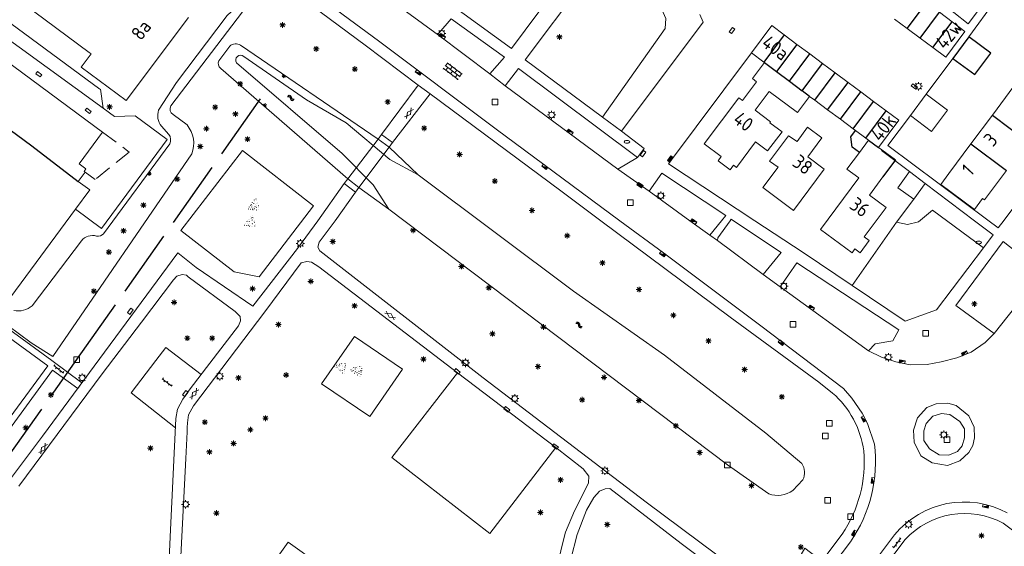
# Model space of a CAD drawing. Extents: x 168769 to 512904, y 516715 to 1559940.
# Tile 117 of 186: x 169532 to 169708, y 519692 to 519786. Entities that reach past the tile are written whole.
import ezdxf

# ---------------------------------------------------------------- set-up
doc = ezdxf.new("R2010")
doc.units = 0
doc.header["$MEASUREMENT"] = 0
doc.linetypes.add('ACAD_ISO02W100', pattern=[15, 12, -3])
doc.linetypes.add('HIDDEN', pattern=[4.5, 3, -1.5])
doc.layers.get('0').update_dxf_attribs({"linetype": 'CONTINUOUS'})
for name, color, linetype, lineweight in [('B01_HOOFDGEBOUW', 10, 'CONTINUOUS', 0), ('B02_bijgebouw', 12, 'CONTINUOUS', 0), ('B04_KUNSTWERK', 32, 'CONTINUOUS', 0), ('B07_scheidingsmuur', 14, 'CONTINUOUS', 25), ('B17_Overbouw', 10, 'HIDDEN', 0), ('Q04_wegmarkering', 7, 'CONTINUOUS', 0), ('Q21_LANTAARNPAAL', 7, 'CONTINUOUS', 18), ('Q23_kolk', 7, 'CONTINUOUS', 18), ('Q24_PUTDEKSEL', 7, 'CONTINUOUS', 0), ('Q26_BOOM', 7, 'CONTINUOUS', 18), ('Q28_rioolput', 7, 'CONTINUOUS', 18), ('Q92_BRANDKRAAN', 7, 'CONTINUOUS', 0), ('Q93_KOLK', 5, 'CONTINUOUS', 18), ('Q96_STRAATKOLK', 7, 'CONTINUOUS', 0), ('Q97_TROTTOIRKOLK', 7, 'CONTINUOUS', 0), ('S01_symb_gesloten_verh', 7, 'CONTINUOUS', 0), ('S02_symb_open_verh', 7, 'CONTINUOUS', 13), ('T02_RASTER', 34, 'CONTINUOUS', 0), ('T09_INSTEEKSLOOT', 72, 'CONTINUOUS', 0), ('T51_CULTUURSCHEIDING', 3, 'CONTINUOUS', 0), ('V00_kant_verharding', 252, 'CONTINUOUS', 0), ('V03_kant_tegel_verh', 254, 'CONTINUOUS', 13), ('W00_KANT_WATER', 140, 'CONTINUOUS', 0)]:
    doc.layers.add(name, color=color, linetype=linetype, lineweight=lineweight)
for name, color, linetype in [('B11_dakrand_hoofdgebouw', 20, 'CONTINUOUS'), ('B14_dakrand_bijgebouw', 30, 'CONTINUOUS'), ('S04_Talud', 7, 'CONTINUOUS'), ('S05_Water', 132, 'CONTINUOUS'), ('S13_symb_onverhard', 32, 'CONTINUOUS'), ('W51_DUIKER', 4, 'ACAD_ISO02W100'), ('Z02_Huisnummer', 253, 'CONTINUOUS')]:
    doc.layers.add(name, color=color, linetype=linetype)
doc.styles.add('ISOCP', font='isocp.shx', dxfattribs={"height": 1.8})

# ---------------------------------------------------------------- blocks, each defined once
blk = doc.blocks.new('Q26')
at = {"color": 0}
for p, q in [((-1, 0), (1, 0)), ((-0.7, 0.7), (0.7, -0.7)), ((0.7, 0.7), (-0.7, -0.7)), ((0, 1), (0, -1))]:
    blk.add_line(p, q, dxfattribs=at)
blk = doc.blocks.new('Q21')
at = {"color": 0}
for points in [[(-1.5, 0), (-1, 0)], [(-1.06, 1.06), (-0.71, 0.71)], [(0, 1.5), (0, 1)], [(1.06, 1.06), (0.71, 0.71)], [(1.5, 0), (1, 0)], [(-1.06, -1.06), (-0.71, -0.71)], [(0, -1.5), (0, -1)], [(1.06, -1.06), (0.71, -0.71)]]:
    blk.add_lwpolyline(points, dxfattribs=at)
blk.add_circle((0, 0), 1, dxfattribs=at)
blk = doc.blocks.new('Q28')
at = {"color": 0}
blk.add_lwpolyline([(1, 1), (1, -1), (-1, -1), (-1, 1)], close=True, dxfattribs=at)
blk = doc.blocks.new('Q23')
at = {"color": 0}
blk.add_lwpolyline([(0.99, -0.5), (-0.99, -0.5), (-0.99, 0.5), (0.99, 0.5), (0.99, -0.5)], dxfattribs=at)
blk = doc.blocks.new('Q97')
blk.add_hatch(color=256).paths.add_polyline_path([(-1, 1), (-1, 0), (1, 1)])
blk.add_line((1, 1), (-1, 0))
at = {"color": 0}
for points in [[(-1, 0), (-1, 1), (1, 1), (1, 0), (-1, 0)], [(0, 0.8), (0, 1)]]:
    blk.add_lwpolyline(points, dxfattribs=at)
blk = doc.blocks.new('Q96')
for p, q in [((-1, 0.88), (1, 0.88)), ((-1, 0.75), (1, 0.75)), ((-1, 0.63), (1, 0.63)), ((-1, 0.5), (1, 0.5)), ((-1, 0.38), (1, 0.38)), ((-1, 0.25), (1, 0.25)), ((-1, 0.12), (1, 0.12))]:
    blk.add_line(p, q)
at = {"color": 0}
blk.add_lwpolyline([(1, 1), (1, 0), (-1, 0), (-1, 1), (1, 1)], dxfattribs=at)
blk = doc.blocks.new('Q92')
at = {"color": 0}
blk.add_ellipse((0, 0), major_axis=(-0.991, 0), ratio=0.499983, start_param=1.570796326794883, end_param=7.853981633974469, dxfattribs=at)
blk = doc.blocks.new('S024')
at = {"color": 0}
for p, q in [((0, 1.2), (6.7, 1.2)), ((0, 0), (6.7, 0)), ((0.2, 1.2), (0.2, 0)), ((1.25, 1.5), (1.25, 1.2)), ((1.25, 0), (1.25, -1.2)), ((2.3, 1.2), (2.3, 0)), ((3.35, 1.5), (3.35, 1.2)), ((3.35, 0), (3.35, -1.2)), ((4.4, 1.2), (4.4, 0)), ((5.45, 1.5), (5.45, 1.2)), ((5.45, 0), (5.45, -1.2)), ((6.5, 1.2), (6.5, 0)), ((0, -1.2), (6.7, -1.2)), ((0.2, -1.2), (0.2, -1.5)), ((2.3, -1.2), (2.3, -1.5)), ((4.4, -1.2), (4.4, -1.5)), ((6.5, -1.2), (6.5, -1.5))]:
    blk.add_line(p, q, dxfattribs=at)
blk = doc.blocks.new('Q24')
at = {"color": 0}
blk.add_lwpolyline([(1, 1), (1, -1), (-1, -1), (-1, 1)], close=True, dxfattribs=at)
blk = doc.blocks.new('S012')
at = {"color": 0}
for p, q in [((1.18, 2.05), (0, 0)), ((1.18, -2.05), (0, 0)), ((1.4, 0), (0.21, -2.05)), ((1.4, 0), (0.22, 2.05))]:
    blk.add_line(p, q, dxfattribs=at)
blk = doc.blocks.new('S05')
at = {"color": 0}
for p, q in [((0.08, 0.3), (0.38, 0.59)), ((0.11, -0.19), (0.41, 0.09)), ((0.38, 0.59), (0.68, 0.71)), ((0.41, 0.09), (0.71, 0.21)), ((0.68, 0.71), (1.01, 0.62)), ((0.71, 0.21), (1.02, 0.12)), ((1.01, 0.62), (1.33, 0.37)), ((1.02, 0.12), (1.36, -0.12)), ((1.33, 0.37), (1.66, 0.13)), ((1.66, 0.13), (1.97, 0.04)), ((1.97, 0.04), (2.28, 0.16)), ((2.28, 0.16), (2.58, 0.44)), ((1.36, -0.12), (1.68, -0.37)), ((1.68, -0.37), (2, -0.46)), ((2, -0.46), (2.31, -0.33)), ((2.31, -0.33), (2.61, -0.05))]:
    blk.add_line(p, q, dxfattribs=at)
blk = doc.blocks.new('S134')
at = {"color": 0}
for points in [[(1.9, 0.09), (1.94, 0.07)], [(2.55, 0.44), (2.57, 0.38)], [(6.01, 0.42), (6, 0.42), (5.92, 0.39)], [(6.14, 0.9), (6.1, 0.95)], [(6.52, 0.04), (6.51, 0.11)], [(6.59, 1.43), (6.63, 1.4)], [(6.85, 0.88), (6.81, 0.86)], [(7.06, 1.99), (7.1, 1.96)], [(7.24, 0.7), (7.29, 0.67)], [(7.26, 1.45), (7.28, 1.39)], [(7.32, 0), (7.31, 0.05)], [(7.43, 2.47), (7.47, 2.44)], [(7.89, 1.71), (7.91, 1.65)], [(7.98, 1.17), (7.95, 1.14)], [(8.02, 0.19), (8.02, 0.25)], [(8.09, 2.81), (8.1, 2.76)], [(8.42, 0.78), (8.43, 0.82)], [(8.66, 2.22), (8.61, 2.26)], [(8.71, 1.38), (8.67, 1.42)], [(8.81, 0.19), (8.8, 0.24)], [(8.95, 1.71), (8.9, 1.75)], [(9.2, 0.79), (9.15, 0.83)], [(9.27, 1.17), (9.22, 1.21)], [(9.7, 0.32), (9.65, 0.36)], [(0, -2.58), (0.08, -2.55)], [(0.48, -1.95), (0.46, -1.95), (0.39, -1.98)], [(0.61, -1.47), (0.56, -1.42)], [(0.69, -2.86), (0.73, -2.83)], [(0.99, -2.33), (0.98, -2.26)], [(1.05, -0.94), (1.1, -0.97)], [(1.32, -1.5), (1.28, -1.51)], [(1.52, -0.38), (1.57, -0.41)], [(1.71, -1.67), (1.75, -1.7)], [(1.73, -0.92), (1.74, -0.98)], [(1.79, -2.37), (1.78, -2.32)], [(1.89, -2.92), (1.88, -2.86)], [(2.36, -0.66), (2.38, -0.72)], [(2.45, -1.2), (2.42, -1.23)], [(2.49, -2.18), (2.48, -2.12)], [(2.58, -2.73), (2.53, -2.7)], [(2.89, -1.59), (2.9, -1.55)], [(2.98, -2.9), (3.02, -2.85)], [(3.12, -0.15), (3.08, -0.11)], [(3.18, -0.99), (3.13, -0.95)], [(3.28, -2.18), (3.27, -2.13)], [(3.41, -0.66), (3.37, -0.62)], [(3.67, -1.58), (3.62, -1.54)], [(3.74, -1.2), (3.69, -1.16)], [(3.77, -2.87), (3.81, -2.83)], [(4.16, -2.05), (4.12, -2.01)], [(4.48, -2.73), (4.44, -2.69)], [(5.53, -0.2), (5.61, -0.18)], [(6.23, -0.49), (6.26, -0.46)], [(7.42, -0.55), (7.41, -0.49)], [(8.11, -0.36), (8.06, -0.32)], [(8.51, -0.53), (8.55, -0.48)], [(9.31, -0.5), (9.34, -0.46)], [(10.02, -0.36), (9.97, -0.32)]]:
    blk.add_lwpolyline(points, dxfattribs=at)
blk = doc.blocks.new('S04')
at = {"color": 0}
for p, q in [((0, 0.5), (0.5, 0.5)), ((0, 0.25), (1, 0.25)), ((0, 0), (0.5, 0)), ((0, -0.25), (1, -0.25)), ((0, -0.5), (0.5, -0.5))]:
    blk.add_line(p, q, dxfattribs=at)
blk = doc.blocks.new('S026')
for p, q in [((0, 0), (4.4, 0)), ((0.2, 0.5), (0.2, 0)), ((1.2, 0), (1.2, -0.5)), ((2.2, 0.5), (2.2, 0)), ((3.2, 0), (3.2, -0.5)), ((4.2, 0.5), (4.2, 0))]:
    blk.add_line(p, q)
blk = doc.blocks.new('Q93')
at = {"color": 0}
blk.add_lwpolyline([(0.99, -0.5), (-0.99, -0.5), (-0.99, 0.5), (0.99, 0.5), (0.99, -0.5)], dxfattribs=at)

msp = doc.modelspace()

# ---------------------------------------------------------------- linework, layer by layer
at = {"layer": 'B01_HOOFDGEBOUW'}
for p, q in [((169698.13, 519758.47), (169702.05, 519763.72)), ((169708.41, 519758.96), (169704.49, 519753.72)), ((169704.49, 519753.72), (169704.17, 519753.96)), ((169536.95, 519724.06), (169528.57, 519730.23)), ((169528.21, 519712.22), (169536.95, 519724.06))]:
    msp.add_line(p, q, dxfattribs=at)
for points in [[(169532.55, 519788.81), (169544.39, 519780.09), (169544.73, 519779.84), (169542.93, 519777.42), (169550.97, 519771.48)], [(169550.97, 519771.48), (169562.13, 519786.3)], [(169513.22, 519778.56), (169520.03, 519773.55), (169521.27, 519775.25), (169523.41, 519778.15), (169526.9, 519775.56), (169529.28, 519778.78), (169546.77, 519765.85), (169542.57, 519760.17), (169543.78, 519759.27), (169543.45, 519758.83), (169543.63, 519758.68), (169542.42, 519757.04)], [(169665.15, 519778.28), (169663.01, 519775.41), (169663.75, 519774.85), (169661.23, 519771.49), (169660.55, 519771.99), (169654.39, 519763.75), (169657.42, 519761.48), (169656.85, 519760.72), (169659, 519759.11), (169659.6, 519759.92), (169660.12, 519759.53), (169663.55, 519764.12)], [(169705.91, 519768.88), (169709.77, 519774.04)], [(169666.08, 519767.5), (169666.22, 519767.68), (169663.48, 519769.74), (169666, 519773.11), (169671.05, 519769.32), (169673.23, 519772.23)], [(169702.05, 519763.72), (169705.91, 519768.88)], [(169666.08, 519767.5), (169668.29, 519765.9), (169665.7, 519762.48), (169663.55, 519764.12)], [(169667.57, 519759.59), (169664.86, 519755.93), (169670.37, 519751.85), (169675.84, 519759.24), (169672.92, 519761.4), (169675.42, 519764.79), (169672.84, 519766.7), (169670.97, 519764.18)], [(169667.57, 519759.59), (169666.04, 519760.66), (169669.44, 519765.2), (169670.97, 519764.18)], [(169683.74, 519764.4), (169682.12, 519762.22)], [(169686.14, 519762.66), (169685.54, 519763.1)], [(169682.12, 519762.22), (169679.91, 519759.24), (169682.03, 519757.67), (169675.19, 519748.45), (169680.82, 519744.28), (169681.32, 519744.96), (169682.25, 519744.28), (169683.87, 519746.45), (169682.99, 519747.1), (169686.9, 519752.38), (169683.92, 519754.59), (169686.32, 519757.83)], [(169542.42, 519757.04), (169544.49, 519755.5), (169541.94, 519752.06)], [(169530.35, 519736.43), (169541.94, 519752.06)]]:
    msp.add_lwpolyline(points, dxfattribs=at)
at = {"layer": 'B02_bijgebouw'}
for points in [[(169690.7, 519784.33), (169688.43, 519786.02)], [(169696.43, 519787.26), (169698.7, 519785.57)], [(169668.69, 519783.22), (169666.45, 519784.89), (169662.81, 519780)], [(169692.98, 519782.63), (169690.7, 519784.33)], [(169698.7, 519785.57), (169701.01, 519783.85), (169697.56, 519779.22), (169695.25, 519780.94)], [(169670.96, 519781.52), (169668.69, 519783.22)], [(169695.25, 519780.94), (169692.98, 519782.63)], [(169673.25, 519779.82), (169670.96, 519781.52)], [(169662.81, 519780), (169665.06, 519778.35)], [(169675.52, 519778.12), (169673.25, 519779.82)], [(169665.06, 519778.35), (169665.15, 519778.28)], [(169677.81, 519776.42), (169675.52, 519778.12)], [(169680.09, 519774.72), (169677.81, 519776.42)], [(169682.38, 519773.02), (169680.09, 519774.72)], [(169673.23, 519772.23), (169674.17, 519771.53)], [(169684.65, 519771.32), (169682.38, 519773.02)], [(169691.25, 519768.83), (169694.07, 519772.6), (169697.87, 519769.75), (169695.05, 519765.98), (169691.25, 519768.83)], [(169674.17, 519771.53), (169676.45, 519769.83)], [(169686.94, 519769.62), (169684.65, 519771.32)], [(169676.45, 519769.83), (169678.74, 519768.13)], [(169685.54, 519763.1), (169689.16, 519767.96), (169686.94, 519769.62)], [(169678.74, 519768.13), (169681.01, 519766.44)], [(169681.01, 519766.44), (169681.43, 519766.12)], [(169681.43, 519766.12), (169683.3, 519764.73)], [(169683.3, 519764.73), (169683.74, 519764.4)], [(169693.87, 519756.67), (169691.89, 519753.85), (169688.98, 519755.87), (169691.07, 519758.83)], [(169691.07, 519758.83), (169693.87, 519756.67)], [(169704.17, 519753.96), (169702.72, 519752.01), (169696.67, 519756.49), (169698.13, 519758.47)]]:
    msp.add_lwpolyline(points, dxfattribs=at)
at = {"layer": 'B04_KUNSTWERK'}
for p, q in [((169590.64, 519757.48), (169596.04, 519764.59)), ((169598.03, 519763.15), (169592.62, 519755.97)), ((169596.04, 519764.59), (169598.03, 519763.15)), ((169592.62, 519755.97), (169590.64, 519757.48))]:
    msp.add_line(p, q, dxfattribs=at)
at = {"layer": 'B07_scheidingsmuur'}
for points in [[(169690.7, 519784.33), (169694.15, 519788.96)], [(169692.98, 519782.63), (169696.43, 519787.26)], [(169695.25, 519780.94), (169698.7, 519785.57)], [(169668.69, 519783.22), (169665.06, 519778.35)], [(169670.96, 519781.52), (169667.33, 519776.65)], [(169669.62, 519774.94), (169673.25, 519779.82)], [(169665.15, 519778.28), (169667.33, 519776.65)], [(169671.88, 519773.24), (169675.52, 519778.12)], [(169667.33, 519776.65), (169669.62, 519774.94)], [(169674.17, 519771.53), (169677.81, 519776.42)], [(169669.62, 519774.94), (169671.88, 519773.24)], [(169676.45, 519769.83), (169680.09, 519774.72)], [(169673.23, 519772.23), (169671.88, 519773.24)], [(169678.74, 519768.13), (169682.38, 519773.02)], [(169506.68, 519769.8), (169507.88, 519768.91), (169508.06, 519769.16), (169517.13, 519762.46), (169523.55, 519771.16), (169534.1, 519763.37)], [(169681.01, 519766.44), (169684.65, 519771.32)], [(169683.3, 519764.73), (169686.94, 519769.62)], [(169705.91, 519768.88), (169712.27, 519764.12)], [(169534.1, 519763.37), (169542.42, 519757.04)], [(169683.74, 519764.4), (169685.54, 519763.1)], [(169702.05, 519763.72), (169708.41, 519758.96)]]:
    msp.add_lwpolyline(points, dxfattribs=at)
at = {"layer": 'B11_dakrand_hoofdgebouw', "flags": 128}
msp.add_lwpolyline([(169686.14, 519762.66), (169688.59, 519760.9), (169686.32, 519757.83)], dxfattribs=at)
at = {"layer": 'B14_dakrand_bijgebouw'}
for points in [[(169698.86, 519779.01), (169702.78, 519776.13), (169705.61, 519779.96), (169701.71, 519782.88)], [(169701.71, 519782.88), (169698.86, 519779.01)]]:
    msp.add_lwpolyline(points, dxfattribs=at)
at = {"layer": 'B14_dakrand_bijgebouw', "flags": 128}
msp.add_lwpolyline([(169682.12, 519762.22), (169680.85, 519763.17), (169680.57, 519764.99), (169681.43, 519766.12)], dxfattribs=at)
at = {"layer": 'B17_Overbouw'}
msp.add_lwpolyline([(169546.77, 519765.85), (169551.53, 519762.27), (169545.44, 519757.39), (169543.63, 519758.68)], dxfattribs=at)
msp.add_lwpolyline([(169546.77, 519765.85), (169551.53, 519762.27), (169545.44, 519757.39), (169543.63, 519758.68)], dxfattribs=at)
msp.add_lwpolyline([(169546.77, 519765.85), (169551.53, 519762.27), (169545.44, 519757.39), (169543.63, 519758.68)], dxfattribs=at)
at = {"layer": 'Q04_wegmarkering'}
msp.add_lwpolyline([(169526.75, 519784.67), (169546.89, 519770.1)], dxfattribs=at)
at = {"layer": 'T02_RASTER'}
msp.add_lwpolyline([(169691.89, 519753.85), (169688.74, 519749.73), (169680.82, 519738.42)], dxfattribs=at)
at = {"layer": 'T09_INSTEEKSLOOT'}
for points in [[(169569.53, 519781.19), (169567.54, 519778.6)], [(169596.04, 519764.59), (169571.45, 519781.35)], [(169567.89, 519777.23), (169590.64, 519757.48)], [(169598.03, 519763.15), (169603.22, 519758.22)], [(169592.62, 519755.97), (169597.94, 519752.07)]]:
    msp.add_lwpolyline(points, dxfattribs=at)
for points in [[(169571.45, 519781.35, 0.375748), (169569.53, 519781.19)], [(169567.54, 519778.6, 0.352457), (169567.89, 519777.23)]]:
    msp.add_lwpolyline(points, format="xyb", dxfattribs=at)
at = {"layer": 'T51_CULTUURSCHEIDING'}
for points in [[(169659.23, 519805.94), (169656.66, 519807.55), (169644.79, 519792.4), (169647.48, 519786.16), (169647.37, 519784.35), (169636.16, 519768.52)], [(169576.39, 519793.43), (169569.05, 519786.66), (169559.99, 519774.69), (169556.79, 519769.76)], [(169576.39, 519793.43), (169558.98, 519770.53)], [(169559.37, 519768.96), (169561.87, 519767.12)], [(169557.32, 519766.91), (169558.63, 519765.43)], [(169558.8, 519763.74), (169546.96, 519747.68)], [(169562.73, 519761.94), (169537.87, 519725.77), (169533.99, 519728.17)], [(169704.3, 519745.16), (169695.21, 519751.9), (169692.69, 519749.83), (169690.73, 519749.33), (169688.74, 519749.73)], [(169542.97, 519746.43), (169534.16, 519734.82)], [(169533.99, 519728.17), (169521.4, 519737.5)], [(169585.92, 519720.88), (169591.85, 519729.34), (169600.42, 519723.48), (169594.57, 519714.99), (169585.92, 519720.88)]]:
    msp.add_lwpolyline(points, dxfattribs=at)
for points in [[(169558.98, 519770.53, 0.372072), (169559.37, 519768.96)], [(169556.79, 519769.76, 0.268306), (169557.32, 519766.91)], [(169561.87, 519767.12, -0.269516), (169562.73, 519761.94)], [(169558.63, 519765.43, -0.257731), (169558.8, 519763.74)], [(169545.68, 519747.27, 0.28201), (169542.97, 519746.43)], [(169546.96, 519747.68, -0.219766), (169545.68, 519747.27)], [(169534.16, 519734.82, -0.238321), (169530.89, 519733.96)]]:
    msp.add_lwpolyline(points, format="xyb", dxfattribs=at)
at = {"layer": 'V00_kant_verharding'}
for points in [[(169672.03, 519807.31), (169666.29, 519811.7), (169680.75, 519831.14), (169703.78, 519814.1), (169716.28, 519804.86), (169701.57, 519785.22), (169696.48, 519789.23)], [(169684.8, 519710.09), (169683.57, 519713.78), (169682.65, 519715.6), (169680.76, 519718.32), (169679.31, 519720.02), (169664.52, 519731.25), (169647.1, 519744.24), (169639.31, 519750), (169617.18, 519766.36), (169596.11, 519782.15), (169578.05, 519795.5), (169564.18, 519805.89), (169544.51, 519820.55), (169538.08, 519825.4)], [(169566.56, 519821.55), (169589.3, 519803.38), (169605.38, 519791.39), (169619.9, 519780.76), (169634.59, 519800.5), (169628.5, 519804.86)], [(169531.11, 519816.55), (169531.63, 519816.87), (169542.95, 519819.03), (169543.39, 519818.91), (169563.17, 519804.05), (169576.45, 519794.2), (169576.48, 519794.17), (169593.73, 519781.35), (169603.21, 519774.24)], [(169659.23, 519805.94), (169660.04, 519807.07), (169658.86, 519807.99), (169661.35, 519811.45), (169651.83, 519818.3), (169632.64, 519792.51), (169622.34, 519778.74), (169636.16, 519768.52), (169639.57, 519766.01)], [(169546.3, 519773.5), (169530.35, 519785.24), (169526.74, 519784.68), (169524.02, 519786.68), (169526.17, 519789.57), (169527.11, 519788.85), (169541.91, 519808.55), (169531.98, 519815.91), (169517.21, 519796.12), (169519.65, 519794.31)], [(169691.25, 519768.83), (169687.2, 519763.47), (169705.08, 519750.11), (169706.95, 519748.71), (169708, 519750.11), (169718.83, 519764.57), (169737.54, 519789.4), (169717.74, 519804.08), (169715.81, 519801.8)], [(169706.44, 519789.29), (169701.71, 519782.88)], [(169606.85, 519783.16), (169601.12, 519787.31)], [(169616.03, 519776.23), (169618.64, 519779.21), (169609.14, 519786.09), (169606.92, 519783.51)], [(169639.57, 519766.01), (169654.16, 519785.49), (169653.58, 519786.84)], [(169606.85, 519783.16), (169606.92, 519783.51)], [(169616.03, 519776.23), (169606.85, 519783.16)], [(169662.81, 519780), (169647.99, 519760.16), (169663.4, 519750), (169672.05, 519744.3), (169680.82, 519738.42), (169690.33, 519732.05), (169695.93, 519734.09), (169704.3, 519745.16), (169706.05, 519747.48), (169702.71, 519750), (169693.87, 519756.67)], [(169698.86, 519779.01), (169694.07, 519772.6)], [(169642.46, 519761.32), (169621.17, 519777.23), (169618.8, 519774.12)], [(169618.8, 519774.12), (169616.03, 519776.23)], [(169541.94, 519752.06), (169546.55, 519748.62), (169558.33, 519764.52), (169552.62, 519768.78), (169548.91, 519768.61), (169546.89, 519770.1), (169546.37, 519773.49)], [(169603.21, 519774.24), (169596.65, 519765.44)], [(169605.36, 519772.68), (169603.21, 519774.24)], [(169638.93, 519759.2), (169618.8, 519774.12)], [(169598.65, 519764), (169605.36, 519772.68)], [(169605.36, 519772.68), (169628.7, 519755.35), (169635.88, 519750), (169659.01, 519732.75), (169674.89, 519721.15), (169677.33, 519719.21)], [(169596.04, 519764.59), (169596.65, 519765.44)], [(169596.65, 519765.44), (169598.65, 519764)], [(169642.46, 519761.32), (169643.63, 519762.94), (169639.57, 519766.01)], [(169598.65, 519764), (169598.03, 519763.15)], [(169571.8, 519762.54), (169584.52, 519752.69), (169574.76, 519739.95), (169570.31, 519740.89), (169560.75, 519748.24), (169571.8, 519762.54)], [(169638.93, 519759.2), (169642.46, 519761.32)], [(169691.07, 519758.83), (169686.07, 519762.56)], [(169638.93, 519759.2), (169644.52, 519755.27)], [(169658.25, 519750.91), (169646.77, 519758.51), (169644.52, 519755.27)], [(169590, 519756.65), (169585.26, 519750)], [(169590, 519756.65), (169590, 519756.65), (169590.64, 519757.48)], [(169590, 519756.65), (169591.98, 519755.13)], [(169591.98, 519755.13), (169590, 519756.65)], [(169592.62, 519755.97), (169591.98, 519755.13)], [(169588.34, 519750), (169591.98, 519755.13)], [(169655.36, 519747.45), (169651.82, 519750), (169644.52, 519755.27)], [(169655.36, 519747.45), (169657.49, 519750), (169658.25, 519750.91)], [(169585.26, 519750), (169581.61, 519745.07), (169573.65, 519734.72), (169563.5, 519741.67), (169560.2, 519744.27)], [(169672.19, 519689.69), (169664.3, 519685.2), (169662.95, 519685.57), (169643.97, 519699.68), (169614.85, 519721.94), (169585.65, 519744.62), (169585.29, 519745.28), (169585.48, 519746.2), (169588.34, 519750)], [(169659.19, 519750.27), (169659, 519750), (169656.82, 519746.93), (169656.72, 519746.45)], [(169668.11, 519744.35), (169659.59, 519750), (169659.19, 519750.27)], [(169656.72, 519746.45), (169655.36, 519747.45)], [(169664.93, 519740.42), (169656.72, 519746.45)], [(169706.21, 519729.85), (169699.36, 519734.88), (169707.84, 519746.31), (169714.87, 519740.74)], [(169560.2, 519744.27), (169536.04, 519711.53)], [(169664.93, 519740.42), (169668.11, 519744.35)], [(169561.42, 519669.02), (169560.54, 519669.79), (169560.16, 519670.64), (169560.07, 519676.12), (169561.63, 519707.53), (169561.87, 519712.26), (169561.91, 519713.04), (169561.95, 519713.87), (169562.15, 519715.34), (169563.04, 519716.93), (169575.77, 519733.73), (169582.26, 519742.46), (169583.27, 519742.69), (169584.14, 519742.6), (169585.42, 519741.77)], [(169585.42, 519741.77), (169610.24, 519722.85), (169627.82, 519709.45), (169632.73, 519705.66)], [(169667.97, 519738.18), (169670.93, 519742.49)], [(169670.93, 519742.49), (169689.21, 519730.53), (169688.1, 519728.57), (169684.93, 519728.03), (169683.78, 519726.75)], [(169531.77, 519702.54), (169546.69, 519722.66), (169553.7, 519731.87), (169559.45, 519739.44), (169560.02, 519740.11), (169561, 519740.42), (169561.76, 519740.26), (169562.09, 519739.97), (169570.48, 519733.8), (169571.37, 519732.9), (169571.42, 519732.11), (169571.08, 519731.24), (169565.36, 519723.76), (169562.27, 519719.7), (169561.1, 519718.11), (169560.17, 519716.3), (169559.87, 519714.69), (169558.94, 519694.78), (169557.88, 519672.7), (169557.47, 519671.57), (169556.84, 519670.96), (169553.22, 519668.61), (169550, 519666.68), (169549.35, 519666.57)], [(169667.97, 519738.18), (169664.93, 519740.42)], [(169714.87, 519740.74), (169706.21, 519729.85)], [(169683.78, 519726.75), (169667.97, 519738.18)], [(169706.21, 519729.85), (169704.61, 519728.25), (169702.13, 519726.54), (169699.54, 519725.5), (169696.75, 519724.77), (169694.24, 519724.3), (169691.22, 519724.26), (169688.66, 519724.77), (169686.09, 519725.6), (169683.78, 519726.75)], [(169627.82, 519709.45), (169616.04, 519694.09), (169598.53, 519707.69), (169610.24, 519722.85)], [(169695.86, 519717.29), (169694.18, 519716.6), (169692.52, 519714.8), (169691.8, 519712.55), (169691.94, 519710.41), (169693.11, 519707.98), (169695.16, 519706.73), (169697.89, 519706.26), (169700.11, 519707.09), (169701.69, 519708.57), (169702.41, 519709.83), (169702.73, 519711.22), (169702.68, 519713.1), (169701.72, 519715.14), (169699.46, 519717), (169697.95, 519717.42), (169695.86, 519717.29)], [(169695.27, 519715.06), (169694.09, 519713.77), (169693.64, 519712.46), (169693.63, 519710.71), (169694.68, 519709.22), (169696.42, 519708.17), (169698.1, 519708.11), (169699.7, 519708.79), (169700.49, 519709.8), (169700.95, 519711.22), (169700.9, 519712.83), (169700.07, 519714.14), (169698.31, 519715.39), (169696.78, 519715.58), (169696.62, 519715.51), (169695.27, 519715.06)], [(169536.04, 519711.53), (169525.43, 519697.45)], [(169632.73, 519705.66), (169633.73, 519704.33), (169633.66, 519703.15), (169633.27, 519702.25), (169631.15, 519698.16), (169629.58, 519694.32), (169628.82, 519691.57), (169627.86, 519687.1), (169627.83, 519682.83), (169628.29, 519679.02), (169628.87, 519675.48), (169629.81, 519672.48), (169631.3, 519669.31), (169631.86, 519667.79), (169631.92, 519667.16), (169631.79, 519666.45), (169631.16, 519665.64), (169596.26, 519644.95)], [(169630.06, 519681.63), (169630.03, 519685.86), (169630.52, 519689.55), (169631.64, 519693.94), (169633.31, 519698.3), (169634.61, 519700.54), (169635.62, 519701.67), (169636.67, 519702.11), (169637.5, 519702.14), (169650.25, 519692.33), (169660.53, 519684.62), (169661.6, 519683.89), (169661.65, 519683.64), (169660.95, 519682.84), (169636.01, 519668.28), (169635.15, 519668.23), (169634.11, 519668.56), (169632.56, 519671.63), (169631.33, 519674.75), (169630.47, 519678.03), (169630.06, 519681.63)], [(169707.85, 519695.93), (169735.48, 519675.1), (169746.62, 519666.5), (169756.5, 519659.03), (169775.76, 519646.18), (169803.68, 519627.41)], [(169585.63, 519688.51), (169579.93, 519692.57), (169565.41, 519672.22), (169566.22, 519671.64), (169563.3, 519667.54)], [(169679.03, 519693.99), (169675.42, 519689.16), (169672.35, 519691.47), (169671.74, 519690.33), (169672.3, 519689.9), (169672.19, 519689.69), (169666.9, 519679.44)], [(169680.52, 519692.61), (169670.1, 519678.87), (169668.58, 519677.37)], [(169684.27, 519688.41), (169688.42, 519693.87)], [(169694.49, 519675.25), (169684.9, 519681.65), (169685.7, 519682.54), (169684.94, 519685.94), (169690.29, 519693.02)]]:
    msp.add_lwpolyline(points, dxfattribs=at)
for points in [[(169677.33, 519719.21, -0.179062), (169682.92, 519708.88)], [(169684.8, 519710.09, -0.185581), (169680.52, 519692.61)], [(169682.92, 519708.88, -0.173008), (169679.03, 519693.99)], [(169688.42, 519693.87, -0.358404), (169708.57, 519697.79)], [(169690.29, 519693.02, -0.341737), (169707.85, 519695.93)]]:
    msp.add_lwpolyline(points, format="xyb", dxfattribs=at)
at = {"layer": 'V03_kant_tegel_verh'}
msp.add_line((169537.66, 519725.02), (169529.28, 519731.19), dxfattribs=at)
for points in [[(169559.79, 519713.01), (169551.85, 519719.27), (169556.29, 519725.04), (169558.06, 519727.35), (169564.4, 519722.5)], [(169537.66, 519725.02), (169543.05, 519721.03), (169542.32, 519720.05), (169537.83, 519723.29), (169528.5, 519710.55), (169527.5, 519711.27)]]:
    msp.add_lwpolyline(points, dxfattribs=at)
at = {"layer": 'W00_KANT_WATER'}
for points in [[(169589.6, 519762.02), (169570.69, 519778.22, -0.845216), (169572.03, 519779.36)], [(169672, 519703.7, 0.287584), (169671.82, 519706.61)], [(169665.93, 519701.19, 0.243016), (169670.2, 519701.77)]]:
    msp.add_lwpolyline(points, format="xyb", dxfattribs=at)
for points in [[(169572.03, 519779.36), (169583.26, 519771.59), (169590.35, 519767.5), (169598.15, 519760.94), (169603.22, 519758.22), (169631.02, 519737.39), (169647.28, 519725.95)], [(169658.51, 519706.4), (169597.94, 519752.07), (169595.15, 519756.39), (169589.6, 519762.02)], [(169647.28, 519725.95), (169665.4, 519712.06)], [(169671.82, 519706.61), (169665.4, 519712.06)], [(169658.51, 519706.4), (169665.93, 519701.19)], [(169670.2, 519701.77), (169672, 519703.7)]]:
    msp.add_lwpolyline(points, dxfattribs=at)
at = {"layer": 'W51_DUIKER'}
for points in [[(169542.15, 519725.18), (169576.38, 519773.73)], [(169490.52, 519667.98), (169502.93, 519669.8), (169542.15, 519725.18)]]:
    msp.add_lwpolyline(points, dxfattribs=at)

# ---------------------------------------------------------------- block references
at = {"layer": 'Q21_LANTAARNPAAL', "xscale": 0.5, "yscale": 0.5}
for p in [(169607.42, 519783.48), (169692.68, 519774.03), (169627.08, 519768.91), (169646.62, 519754.48), (169582.14, 519745.95), (169668.61, 519738.3), (169687.31, 519725.6), (169611.68, 519724.61), (169543.13, 519721.94), (169567.72, 519722.2), (169620.48, 519718.24), (169697.23, 519711.76), (169636.62, 519705.33), (169561.62, 519699.32), (169690.9, 519695.74)]:
    msp.add_blockref('Q21', p, dxfattribs=at)
at = {"layer": 'Q23_kolk'}
for p, xscale, yscale, rotation in [((169659.36, 519784), 0.5, 0.5, 233.5006368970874), ((169535.35, 519776.19), 0.5, 0.5, 323.7030410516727), ((169691.96, 519774), 0.5, 0.5, 142.975039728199), ((169544.18, 519769.65), 0.4999999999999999, 0.4999999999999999, 143.2103003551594), ((169643.42, 519761.98), 0.5, 0.5, 53.40576778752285), ((169551.74, 519733.82), 0.5, 0.5, 52.78315421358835), ((169610.17, 519723.07), 0.5, 0.5, 322.4440662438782), ((169619.08, 519716.3), 0.5, 0.5, 322.3722196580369), ((169627.74, 519709.66), 0.5, 0.5, 322.6468797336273)]:
    msp.add_blockref('Q23', p, dxfattribs=dict(at, xscale=xscale, yscale=yscale, rotation=rotation))
at = {"layer": 'Q24_PUTDEKSEL', "xscale": 0.5, "yscale": 0.5}
msp.add_blockref('Q24', (169542.15, 519725.18), dxfattribs=at)
at = {"layer": 'Q26_BOOM', "xscale": 0.5, "yscale": 0.5}
for p in [(169578.96, 519784.99), (169628.47, 519782.84), (169584.98, 519780.71), (169591.88, 519777.11), (169571.37, 519774.47), (169597.76, 519771.24), (169548.02, 519770.34), (169566.9, 519770.29), (169570.52, 519769.08), (169565.33, 519766.45), (169604.28, 519766.53), (169572.68, 519764.58), (169564.24, 519763.27), (169610.62, 519761.86), (169560.12, 519757.43), (169616.92, 519757.09), (169554.07, 519752.79), (169623.57, 519751.85), (169550.52, 519748.2), (169602.3, 519748.29), (169629.88, 519747.33), (169587.94, 519746.28), (169547.9, 519744.4), (169610.95, 519741.82), (169636.17, 519742.46), (169573.59, 519737.86), (169584, 519739.17), (169615.83, 519738.01), (169545.22, 519737.41), (169642.71, 519737.71), (169559.56, 519735.42), (169591.84, 519734.8), (169702.69, 519735.14), (169648.85, 519733.1), (169578.21, 519731.45), (169625.61, 519731.01), (169561.92, 519729.02), (169566.36, 519729), (169616.49, 519729.8), (169655.14, 519728.52), (169604.15, 519725.25), (169624.64, 519723.94), (169571.06, 519721.92), (169579.58, 519722.43), (169636.45, 519722.01), (169661.59, 519723.41), (169668.25, 519718.53), (169632.53, 519718.01), (169642.68, 519717.88), (169565.05, 519714.01), (169575.91, 519714.7), (169649.3, 519713.34), (169573.2, 519712.66), (169570.19, 519710.2), (169555.32, 519709.34), (169565.88, 519708.68), (169653.56, 519708.57), (169628.69, 519703.69), (169662.83, 519702.66), (169567.12, 519697.75), (169625.08, 519697.87), (169637.03, 519695.7), (169703.97, 519693.72), (169671.65, 519691.68)]:
    msp.add_blockref('Q26', p, dxfattribs=at)
at = {"layer": 'Q26_BOOM', "xscale": 0.5, "yscale": 0.5, "zscale": 0.5}
for p in [(169537.53, 519718.88), (169533.03, 519713.01)]:
    msp.add_blockref('Q26', p, dxfattribs=at)
at = {"layer": 'Q28_rioolput', "xscale": 0.5, "yscale": 0.5}
for p in [(169616.96, 519771.2), (169641.17, 519753.25), (169670.23, 519731.49), (169693.98, 519729.89), (169676.75, 519713.81), (169676.02, 519711.53), (169697.78, 519710.87), (169658.5, 519706.37), (169676.46, 519700.04), (169680.55, 519697.14)]:
    msp.add_blockref('Q28', p, dxfattribs=at)
at = {"layer": 'Q92_BRANDKRAAN', "xscale": 0.5, "yscale": 0.5}
for p in [(169640.55, 519764.12), (169703.45, 519746.13)]:
    msp.add_blockref('Q92', p, dxfattribs=at)
at = {"layer": 'Q93_KOLK', "xscale": 0.4999999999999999, "yscale": 0.4999999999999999, "zscale": 0.4999999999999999, "rotation": 53.2895762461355}
msp.add_blockref('Q93', (169561.58, 519719.13), dxfattribs=at)
at = {"layer": 'Q96_STRAATKOLK', "xscale": 0.5, "yscale": 0.5}
for p, rotation in [((169648.53, 519760.88), 53.25068860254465), ((169642.75, 519756.15), 325.0549012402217)]:
    msp.add_blockref('Q96', p, dxfattribs=dict(at, rotation=rotation))
at = {"layer": 'Q97_TROTTOIRKOLK'}
for p, xscale, yscale, rotation in [((169607.39, 519782.76), 0.4999999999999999, 0.4999999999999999, 322.9147057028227), ((169603.4, 519776.69), 0.4999999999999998, 0.4999999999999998, 143.1904046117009), ((169630.23, 519765.65), 0.5, 0.5, 323.4057677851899), ((169626.01, 519759.83), 0.5, 0.5, 143.5006368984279), ((169652.34, 519749.62), 0.5, 0.5, 324.1468255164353), ((169647.1, 519744.24), 0.5, 0.5, 143.2852116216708), ((169673.42, 519734.24), 0.5, 0.5, 324.1119242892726), ((169668.28, 519728.4), 0.4999999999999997, 0.4999999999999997, 142.7939847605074), ((169701.03, 519726.1), 0.5, 0.5, 25.19653613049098), ((169689.74, 519724.56), 0.5, 0.5, 351.3520870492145), ((169683.11, 519714.7), 0.5, 0.5, 116.4929623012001), ((169684.77, 519703.54), 0.5, 0.5, 82.0710687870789), ((169704.78, 519699.26), 0.5000000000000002, 0.5000000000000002, 166.1310806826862), ((169681.43, 519694.02), 0.5, 0.5, 58.24483144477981)]:
    msp.add_blockref('Q97', p, dxfattribs=dict(at, xscale=xscale, yscale=yscale, rotation=rotation))
at = {"layer": 'S01_symb_gesloten_verh'}
for p, xscale, yscale, rotation in [((169601.84, 519769.01), 0.4999999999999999, 0.4999999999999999, 143.1048942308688), ((169598, 519732.78), 0.5, 0.5, 55.10412036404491), ((169562.87, 519719.31), 0.5, 0.5, 323.5151395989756), ((169536.41, 519709.09), 0.4999999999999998, 0.4999999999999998, 144.6934849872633)]:
    msp.add_blockref('S012', p, dxfattribs=dict(at, xscale=xscale, yscale=yscale, rotation=rotation))
at = {"layer": 'S02_symb_open_verh', "xscale": 0.5, "yscale": 0.5}
for name, p, rotation in [('S024', (169608.03, 519777.74), 323.0502283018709), ('S026', (169538.02, 519724.13), 322.2268724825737), ('S026', (169557.42, 519721.77), 322.2268724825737), ('S026', (169688.21, 519691.54), 51.85591733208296)]:
    msp.add_blockref(name, p, dxfattribs=dict(at, rotation=rotation))
at = {"layer": 'S04_Talud'}
for p, xscale, yscale, zscale, rotation in [((169579.25, 519776.03), 0.4999999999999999, 0.4999999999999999, 1.374344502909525, 235.7142270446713), ((169575.66, 519770.49), 0.5, 0.5, 2.637931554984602, 49.03560994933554), ((169554.97, 519758.55), 0.5, 0.5, 4.475502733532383, 323.5941139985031)]:
    msp.add_blockref('S04', p, dxfattribs=dict(at, xscale=xscale, yscale=yscale, zscale=zscale, rotation=rotation))
at = {"layer": 'S05_Water', "xscale": 0.5, "yscale": 0.5}
for p, rotation in [((169579.83, 519772.31), 325.3628234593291), ((169631.42, 519731.78), 319.5503370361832)]:
    msp.add_blockref('S05', p, dxfattribs=dict(at, rotation=rotation))
at = {"layer": 'S13_symb_onverhard'}
for p, xscale, yscale, rotation in [((169575.23, 519753.16), 0.4999999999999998, 0.4999999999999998, 234.4612356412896), ((169588.94, 519725.07), 0.5, 0.5, 325.7299801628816)]:
    msp.add_blockref('S134', p, dxfattribs=dict(at, xscale=xscale, yscale=yscale, rotation=rotation))

# ---------------------------------------------------------------- texts
at = {"layer": 'Z02_Huisnummer', "style": 'ISOCP'}
for s, rotation, p in [('8a', 53.2653, (169553.67, 519782.04)), ('42w', 50.3534, (169697.41, 519780.45)), ('40a', 323.5804, (169664.45, 519781.34)), ('40', 323.5758, (169659.35, 519767.68)), ('40k', 51.5512, (169685.88, 519763.99)), ('3', 47.4681, (169705.98, 519763.07)), ('38', 323.5758, (169669.92, 519759.99)), ('1', 47.4681, (169702.05, 519757.82)), ('36', 323.5758, (169680.15, 519752.38))]:
    msp.add_text(s, height=2.5, rotation=rotation, dxfattribs=at).set_placement(p)

doc.saveas('drawing.dxf')
